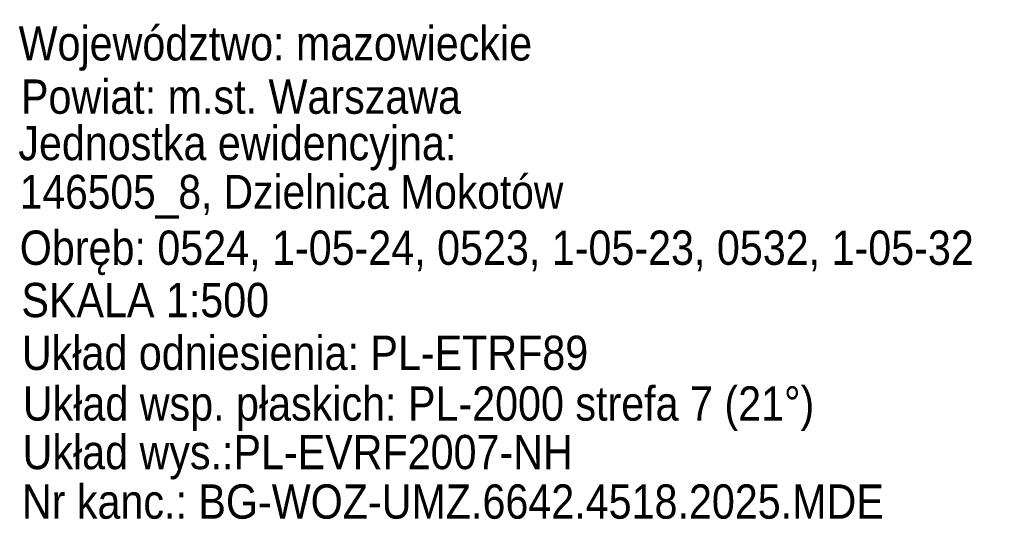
# Model space of a CAD drawing. Header units: metres. Extents: x 7504240 to 7504745, y 5782869 to 5783359.
# Tile 1 of 93: x 7504316 to 7504357, y 5782869 to 5782890. Entities that reach past the tile are written whole.
import ezdxf

# ---------------------------------------------------------------- set-up
doc = ezdxf.new("R2010")
doc.units = ezdxf.units.M
doc.header["$MEASUREMENT"] = 0
doc.layers.add('Pieczątka na wyrysie', color=7, linetype='CONTINUOUS')
doc.styles.get("Standard").update_dxf_attribs({"font": 'Working1250', "width": 0.75})

msp = doc.modelspace()

# ---------------------------------------------------------------- texts
at = {"layer": 'Pieczątka na wyrysie', "color": 7, "linetype": 'Continuous', "lineweight": 13, "width": 0.9}
for s, height, p in [('Województwo: mazowieckie', 1.455, (7504315.63, 5782888.05)), ('Powiat: m.st. Warszawa', 1.455, (7504315.73, 5782885.79)), ('Jednostka ewidencyjna: ', 1.455, (7504315.62, 5782883.82)), ('146505_8, Dzielnica Mokotów', 1.437, (7504315.68, 5782881.76)), ('Obręb: 0524, 1-05-24, 0523, 1-05-23, 0532, 1-05-32', 1.455, (7504315.68, 5782879.38)), ('SKALA 1:500', 1.455, (7504315.75, 5782877.16)), ('Układ odniesienia: PL-ETRF89', 1.455, (7504315.77, 5782874.92)), ('Układ wsp. płaskich: PL-2000 strefa 7 (21°)', 1.455, (7504315.81, 5782872.77)), ('Układ wys.:PL-EVRF2007-NH ', 1.455, (7504315.8, 5782870.71)), ('Nr kanc.: BG-WOZ-UMZ.6642.4518.2025.MDE', 1.455, (7504315.77, 5782868.61))]:
    msp.add_text(s, height=height, dxfattribs=at).set_placement(p)

doc.saveas('drawing.dxf')
